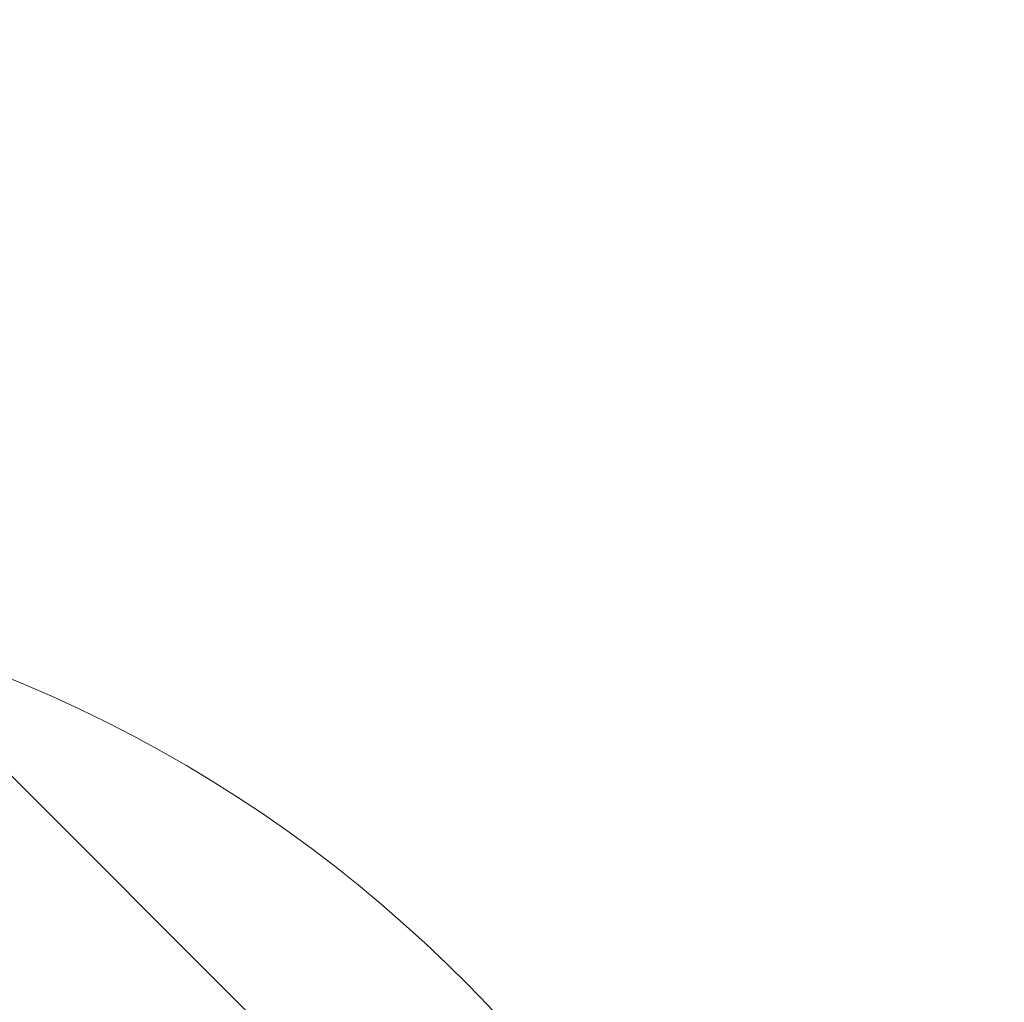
# Model space of a CAD drawing. Header units: metres. Extents: x 167411 to 168816, y 461777 to 462985.
# Tile 221 of 256: x 167593.99 to 167599.59, y 462772.79 to 462778.37. Entities that reach past the tile are written whole.
import ezdxf

# ---------------------------------------------------------------- set-up
doc = ezdxf.new("R2010")
doc.units = ezdxf.units.M
doc.header["$LTSCALE"] = 0.5
doc.layers.add('Zuid-N-WE-GW-AANVULLEN-menggranulaat uitvullen', color=7, linetype='Continuous', lineweight=18, true_color=0xff7f01)
doc.layers.add('Zuid-N-WE-GW-AANVULLEN-zand uitvullen', color=7, linetype='Continuous', lineweight=18, true_color=0x3fff01)
pattern_1 = [(135, (0, 0), (-1.767766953, -1.767766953), [])]

msp = doc.modelspace()

# ---------------------------------------------------------------- hatches: boundary and pattern name
at = {"layer": 'Zuid-N-WE-GW-AANVULLEN-menggranulaat uitvullen', "transparency": 33554687}
h = msp.add_hatch(dxfattribs=at)
h.set_pattern_fill('ANSI31', color=256, scale=20, angle=45)
h.set_pattern_definition([(90, (0, 0), (-2.5, 0), [])])
edge = h.paths.add_edge_path()
edge.add_line((167596.3014, 462784.0159), (167598.8841, 462778.9504))
edge.add_line((167598.8841, 462778.9504), (167608.4289, 462777.2542))
edge.add_line((167608.4289, 462777.2542), (167612.7505, 462781.1601))
edge.add_arc((164863.2399, 446993.1935), 16025.595, 80.12088774, 80.18057768)
at = {"layer": 'Zuid-N-WE-GW-AANVULLEN-zand uitvullen'}
h = msp.add_hatch(dxfattribs=at)
h.set_pattern_fill('ANSI31', color=256, scale=20, angle=90)
h.set_pattern_definition(pattern_1)
edge = h.paths.add_edge_path()
edge.add_line((167539.7983, 462781.7286), (167539.6229, 462779.7764))
edge.add_arc((167473.663, 462047.041), 735.6982, 83.0132478, 84.856169, ccw=False)
edge.add_line((167563.1532, 462777.2762), (167563.392, 462779.2215))
edge.add_arc((167473.6827, 462047.2672), 737.4312, 83.0126009, 84.8561475)
edge = h.paths.add_edge_path()
edge.add_line((167568.7293, 462778.5449), (167568.4774, 462776.604))
edge.add_arc((167473.663, 462047.041), 735.6982, 80.7517133, 82.5953096, ccw=False)
edge.add_line((167591.8993, 462773.176), (167592.1988, 462775.1125))
edge.add_arc((167475.2328, 462057.2915), 727.2881, 80.7452231, 82.6139042)
edge = h.paths.add_edge_path()
edge.add_line((167566.9392, 462787.2514), (167569.616, 462786.8985))
edge.add_line((167569.616, 462786.8985), (167569.3016, 462784.5625))
edge.add_arc((167567.4185, 462784.8159), 1.9001, 263.1798, 352.334, ccw=False)
edge.add_line((167567.1929, 462782.9293), (167566.3714, 462783.0333))
edge.add_line((167566.3714, 462783.0333), (167566.9392, 462787.2514))
h.paths.add_polyline_path([(167570.3908, 462792.6488), (167570.1112, 462790.5706), (167568.1233, 462790.8336), (167568.3971, 462792.9045)])
h.paths.add_polyline_path([(167589.7111, 462726.8255), (167591.6409, 462726.4826), (167594.7408, 462743.9294), (167592.811, 462744.2722)])
edge = h.paths.add_edge_path()
edge.add_line((167598.7867, 462767.1802), (167596.9395, 462767.5084))
edge.add_line((167596.9395, 462767.5084), (167593.8396, 462750.0617))
edge.add_line((167593.8396, 462750.0617), (167595.7694, 462749.7188))
edge.add_line((167595.7694, 462749.7188), (167598.6698, 462766.0427))
edge.add_arc((167590.99, 462767.4072), 7.8, 349.92508, 358.33283)
h = msp.add_hatch(dxfattribs=at)
h.set_pattern_fill('ANSI31', color=256, scale=20, angle=90)
h.set_pattern_definition(pattern_1)
edge = h.paths.add_edge_path()
edge.add_line((167524.5274, 462754.448), (167524.4141, 462752.7528))
edge.add_line((167524.4141, 462752.7528), (167530.6981, 462752.209))
edge.add_line((167530.6981, 462752.209), (167532.4299, 462778.1414))
edge.add_arc((167473.6421, 462046.8983), 733.6024, 80.4424649, 85.4036321, ccw=False)
edge.add_line((167595.448, 462770.3178), (167586.6417, 462720.754))
edge.add_arc((167585.7505, 462726.4851), 5.8, 278.83843, 348.4714)
edge.add_line((167591.4335, 462725.326), (167591.6103, 462726.3102))
edge.add_line((167591.6103, 462726.3102), (167591.6164, 462726.3448))
edge.add_line((167591.6164, 462726.3448), (167591.0257, 462726.4497))
edge.add_line((167591.0257, 462726.4497), (167590.7633, 462724.9729))
edge.add_line((167590.7633, 462724.9729), (167589.2864, 462725.2353))
edge.add_line((167589.2864, 462725.2353), (167589.5488, 462726.7121))
edge.add_line((167589.5488, 462726.7121), (167592.6976, 462744.4346))
edge.add_line((167592.6976, 462744.4346), (167594.7653, 462744.0672))
edge.add_line((167594.7653, 462744.0672), (167595.7449, 462749.581))
edge.add_line((167595.7449, 462749.581), (167593.6773, 462749.9483))
edge.add_line((167593.6773, 462749.9483), (167596.8261, 462767.6708))
edge.add_line((167596.8261, 462767.6708), (167597.0885, 462769.1476))
edge.add_line((167597.0885, 462769.1476), (167598.5654, 462768.8852))
edge.add_line((167598.5654, 462768.8852), (167598.303, 462767.4084))
edge.add_line((167598.303, 462767.4084), (167598.7896, 462767.3219))
edge.add_arc((167590.99, 462767.4072), 7.8, 359.37384, 440.05595)
edge.add_line((167592.337, 462775.09), (167592.0161, 462773.0151))
edge.add_arc((167473.663, 462047.041), 735.5582, 80.7407209, 82.6062127)
edge.add_line((167568.3206, 462776.4831), (167568.5904, 462778.5629))
edge.add_line((167568.5904, 462778.5629), (167563.531, 462779.2044))
edge.add_line((167563.531, 462779.2044), (167563.2751, 462777.1202))
edge.add_arc((167473.663, 462047.041), 735.5582, 83.0023446, 84.8670721)
edge.add_line((167539.471, 462779.6495), (167539.6589, 462781.7411))
edge.add_arc((167473.7303, 462047.8242), 736.8723, 84.866835, 85.8694505)
edge.add_line((167526.8066, 462782.7824), (167525.8637, 462782.8499))
edge.add_line((167525.8637, 462782.8499), (167525.859, 462782.7803))
edge.add_line((167525.859, 462782.7803), (167525.5798, 462778.5988))
edge.add_line((167525.5798, 462778.5988), (167525.6796, 462778.5921))
edge.add_line((167525.6796, 462778.5921), (167525.4885, 462775.527))
edge.add_line((167525.4885, 462775.527), (167530.922, 462775.1642))
edge.add_line((167530.922, 462775.1642), (167529.5188, 462754.1533))
edge.add_line((167529.5188, 462754.1533), (167524.5274, 462754.448))
h.paths.add_polyline_path([(167528.7882, 462776.4333), (167527.2916, 462776.5332), (167527.3915, 462778.0299), (167528.8882, 462777.9299)], flags=16)
h.paths.add_polyline_path([(167566.5982, 462777.0273), (167566.7893, 462778.5151), (167568.2771, 462778.324), (167568.086, 462776.8362)], flags=16)
h.paths.add_polyline_path([(167593.3241, 462746.1311), (167594.801, 462745.8687), (167594.5386, 462744.3919), (167593.0617, 462744.6543)], flags=16)

# ---------------------------------------------------------------- linework, layer by layer
at = {"layer": 'Zuid-N-WE-GW-AANVULLEN-menggranulaat uitvullen'}
msp.add_lwpolyline([(167596.3014, 462784.0159), (167598.8841, 462778.9504), (167608.4289, 462777.2542), (167612.7505, 462781.1601, 0.00026)], format="xyb", close=True, dxfattribs=at)
at = {"layer": 'Zuid-N-WE-GW-AANVULLEN-zand uitvullen'}
for points in [[(167593.6773, 462749.9483), (167596.8261, 462767.6708), (167597.0885, 462769.1476), (167598.5654, 462768.8852), (167598.303, 462767.4084), (167598.7896, 462767.3219, 0.367344), (167592.337, 462775.09), (167592.0161, 462773.0151, 0.00814), (167568.3206, 462776.4831), (167568.5904, 462778.5629), (167563.531, 462779.2044), (167563.2751, 462777.1202, 0.008137), (167539.471, 462779.6495), (167539.6589, 462781.7411, 0.004375), (167526.8066, 462782.7824)], [(167532.4299, 462778.1414, -0.021651), (167595.448, 462770.3178), (167586.6417, 462720.754, 0.313539)]]:
    msp.add_lwpolyline(points, format="xyb", dxfattribs=at)

doc.saveas('drawing.dxf')
